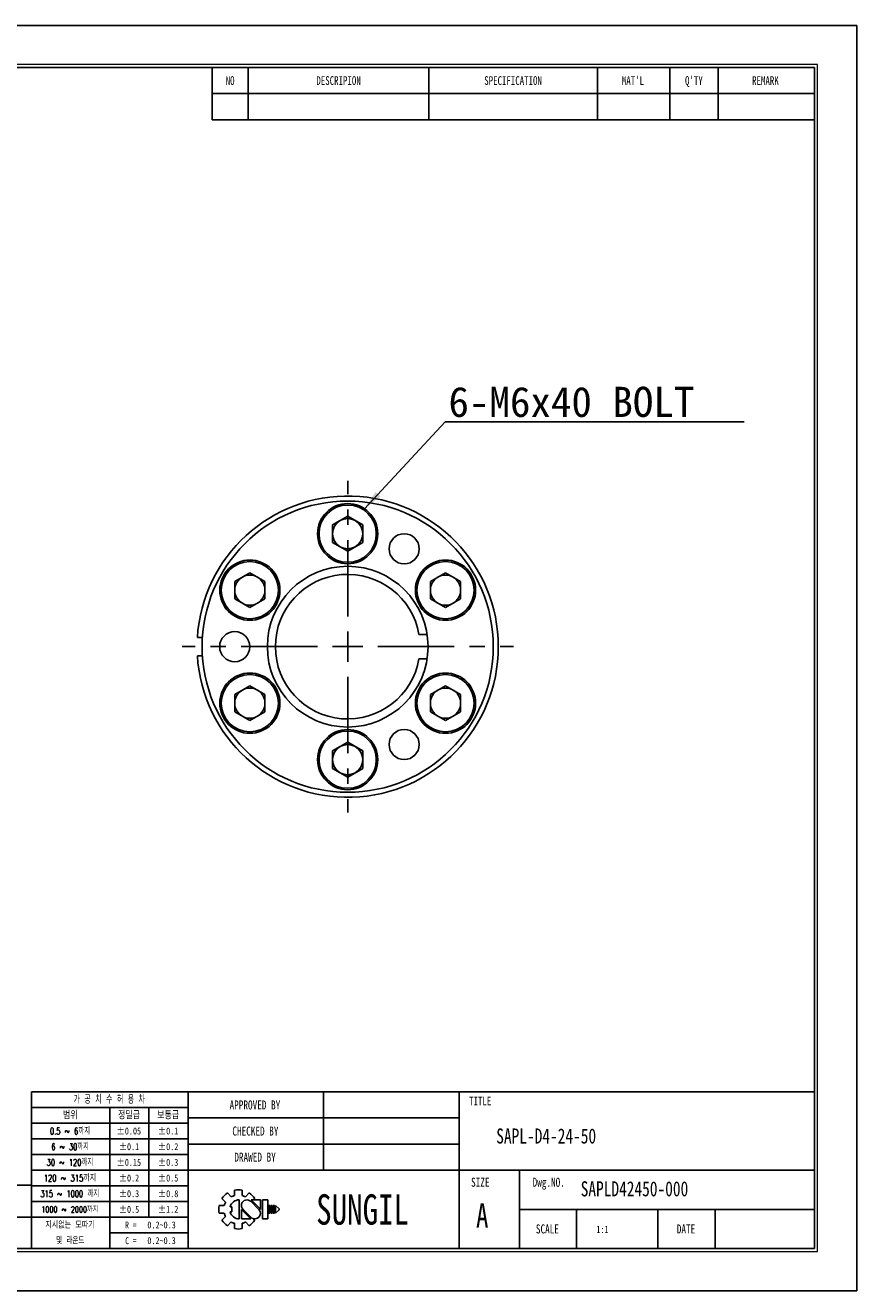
# Model space of a CAD drawing. Header units: millimetres. Extents: x 0 to 297, y 0 to 210.
# Tile 2 of 2: x 159 to 297, y 0 to 210. Entities that reach past the tile are written whole.
import ezdxf
from ezdxf.enums import TextEntityAlignment as Align

# ---------------------------------------------------------------- set-up
doc = ezdxf.new("R2010")
doc.units = ezdxf.units.MM
doc.header["$PDSIZE"] = -1
doc.linetypes.add('CENTERX2', pattern=[20.32, 12.7, -2.54, 2.54, -2.54])
doc.layers.add('문자', color=7, linetype='Continuous')
doc.layers.add('중심선', color=1, linetype='CENTERX2')
doc.layers.add('치수선', color=5, linetype='Continuous', lineweight=15)
doc.styles.add('SLDTEXTSTYLE0', font='TXT', dxfattribs={"width": 0.75})
doc.styles.add('SLDTEXTSTYLE1', font='TXT', dxfattribs={"width": 0.634615, "bigfont": 'bigfont'})
doc.styles.add('SLDTEXTSTYLE2', font='TXT', dxfattribs={"width": 0.75, "bigfont": 'bigfont'})
doc.styles.add('SLDTEXTSTYLE3', font='TXT', dxfattribs={"width": 0.694444, "bigfont": 'bigfont'})
doc.styles.add('SLDTEXTSTYLE4', font='TXT', dxfattribs={"width": 0.6875, "bigfont": 'bigfont'})
doc.styles.add('SLDTEXTSTYLE5', font='TXT', dxfattribs={"width": 0.7, "bigfont": 'bigfont'})
doc.styles.add('SLDTEXTSTYLE6', font='TXT', dxfattribs={"width": 0.692308, "bigfont": 'bigfont'})
doc.styles.add('SLDTEXTSTYLE7', font='TXT', dxfattribs={"width": 0.666667})
doc.dimstyles.new('SLDDIMSTYLE3', dxfattribs={"dimtxt": 0.18, "dimasz": 3.302, "dimexe": 0, "dimexo": 0.0625, "dimgap": 0, "dimtad": 0, "dimtih": 1, "dimtoh": 1, "dimdec": 0, "dimrnd": 1e-09, "dimzin": 0, "dimdsep": 46, "dimtxsty": 'Standard', "dimsah": 1, "dimcen": 0.09, "dimadec": 0, "dimazin": 0, "dimtfac": 3.302, "dimtdec": 0, "dimtofl": 0, "dimtmove": 0, "dimatfit": 3, "dimfxl": 1, "dimfrac": 2, "dimtolj": 1, "dimtzin": 0, "dimarcsym": 0})

# ---------------------------------------------------------------- blocks, each defined once
blk = doc.blocks.new('AAAA')
at = {"color": 250, "true_color": 0x191924}
for p, q in [((-298.87, 124.28), (-595.87, 124.28)), ((-298.87, -85.72), (-298.87, 124.28)), ((-595.87, -85.72), (-298.87, -85.72))]:
    blk.add_line(p, q, dxfattribs=at)
at = {"lineweight": 0}
for p, q in [((-305.37, 117.78), (-585.87, 117.78)), ((-305.37, -79.22), (-305.37, 117.78)), ((-585.87, -79.22), (-305.37, -79.22))]:
    blk.add_line(p, q, dxfattribs=at)
for p, q in [((-305.87, 117.28), (-585.37, 117.28)), ((-405.87, 117.28), (-405.87, 108.62)), ((-399.87, 117.28), (-399.87, 108.62)), ((-369.87, 117.28), (-369.87, 108.62)), ((-341.87, 117.28), (-341.87, 108.62)), ((-329.87, 117.28), (-329.87, 108.62)), ((-321.87, 117.28), (-321.87, 108.62)), ((-305.87, -78.72), (-305.87, 117.28)), ((-405.87, 112.95), (-305.87, 112.95)), ((-405.87, 108.62), (-305.87, 108.62)), ((-305.87, -52.72), (-435.87, -52.72)), ((-435.87, -52.72), (-435.87, -78.72)), ((-409.87, -52.72), (-409.87, -78.72)), ((-387.37, -52.72), (-387.37, -65.72)), ((-364.87, -52.72), (-364.87, -78.72)), ((-409.87, -55.32), (-435.87, -55.32)), ((-422.87, -55.32), (-422.87, -78.72)), ((-416.37, -55.32), (-416.37, -73.52)), ((-409.87, -57.92), (-435.87, -57.92)), ((-364.87, -57.05), (-409.87, -57.05)), ((-409.87, -60.52), (-435.87, -60.52)), ((-364.87, -61.38), (-409.87, -61.38)), ((-409.87, -63.12), (-435.87, -63.12)), ((-409.87, -65.72), (-435.87, -65.72)), ((-305.87, -65.72), (-409.87, -65.72)), ((-354.87, -65.72), (-354.87, -78.72)), ((-435.87, -68.22), (-533.87, -68.22)), ((-409.87, -68.32), (-435.87, -68.32)), ((-402.17, -69.02), (-402.17, -69.9)), ((-400.87, -69.02), (-400.87, -69.9)), ((-409.87, -70.92), (-435.87, -70.92)), ((-404.24, -70.42), (-403.62, -71.04)), ((-403.32, -69.5), (-402.7, -70.12)), ((-401.37, -70.64), (-401.37, -73.79)), ((-400.35, -70.12), (-399.72, -69.5)), ((-398.13, -72.22), (-399.46, -70.88)), ((-397.85, -72.19), (-399.4, -70.64)), ((-399.4, -70.64), (-397.85, -70.64)), ((-399.03, -70.64), (-398.81, -70.42)), ((-397.85, -70.64), (-397.85, -72.22)), ((-397.48, -70.64), (-397.48, -73.79)), ((-397.48, -70.64), (-396.61, -70.64)), ((-396.61, -70.64), (-396.61, -73.79)), ((-404.71, -71.57), (-403.84, -71.57)), ((-404.71, -71.57), (-403.84, -71.57)), ((-404.71, -72.86), (-403.84, -72.86)), ((-404.24, -74.01), (-403.62, -73.39)), ((-402.89, -71.78), (-402.59, -71.78)), ((-402.89, -72.65), (-402.59, -72.65)), ((-402.59, -71.78), (-402.59, -72.65)), ((-401.01, -72.22), (-401.01, -73.79)), ((-401.01, -72.24), (-399.45, -73.79)), ((-400.73, -72.22), (-399.39, -73.55)), ((-396.46, -71.57), (-396.46, -72.86)), ((-396.46, -71.57), (-396.24, -71.57)), ((-396.46, -72.86), (-396.24, -72.86)), ((-396.24, -71.57), (-396.24, -72.86)), ((-396.09, -71.57), (-396.09, -72.86)), ((-396.09, -71.57), (-395.88, -71.57)), ((-396.09, -72.86), (-395.88, -72.86)), ((-395.88, -71.57), (-395.88, -72.86)), ((-395.72, -71.57), (-395.72, -72.86)), ((-395.72, -71.57), (-395.51, -71.57)), ((-395.72, -72.86), (-395.51, -72.86)), ((-395.51, -71.57), (-395.51, -72.86)), ((-395.36, -71.57), (-395.36, -72.86)), ((-395.36, -71.57), (-394.71, -72.11)), ((-394.71, -72.32), (-395.36, -72.86)), ((-394.71, -72.11), (-394.71, -72.22)), ((-394.71, -72.11), (-394.71, -72.32)), ((-394.71, -72.22), (-394.71, -72.32)), ((-305.87, -72.22), (-354.87, -72.22)), ((-345.37, -72.22), (-345.37, -78.72)), ((-331.87, -72.22), (-331.87, -78.72)), ((-322.37, -72.22), (-322.37, -78.72)), ((-448.87, -73.52), (-435.87, -73.52)), ((-409.87, -73.52), (-435.87, -73.52)), ((-403.32, -74.93), (-402.7, -74.31)), ((-402.17, -74.53), (-402.17, -75.41)), ((-401.01, -73.79), (-399.45, -73.79)), ((-400.87, -74.53), (-400.87, -75.41)), ((-400.35, -74.31), (-399.72, -74.93)), ((-399.08, -73.74), (-398.81, -74.01)), ((-397.48, -73.79), (-396.61, -73.79)), ((-409.87, -76.12), (-422.87, -76.12)), ((-585.37, -78.72), (-305.87, -78.72))]:
    blk.add_line(p, q)
for centre, radius, start, end in [((-401.52, -72.22), 3.26, 78.4943, 101.5057), ((-401.52, -72.22), 3.26, 123.4943, 146.5057), ((-401.52, -72.22), 2.4, 150.6872, 164.3128), ((-401.37, -72.22), 1.58, 90, 164.0671), ((-401.52, -72.22), 2.4, 105.6872, 119.3128), ((-400.09, -71.56), 0.919, 43.2202, 225.8282), ((-401.52, -72.22), 2.4, 60.6872, 74.3128), ((-401.52, -72.22), 3.26, 33.4943, 56.5057), ((-401.52, -72.22), 3.26, 168.4943, 191.5057), ((-401.52, -72.22), 2.4, 195.6872, 209.3128), ((-401.37, -72.22), 1.58, 195.9329, 270), ((-398.77, -72.87), 0.919, 223.2202, 45.8282), ((-401.52, -72.22), 3.26, 213.4943, 236.5057), ((-401.52, -72.22), 2.4, 240.6872, 254.3128), ((-401.52, -72.22), 3.26, 258.4943, 281.5057), ((-401.52, -72.22), 2.4, 285.6872, 299.3128), ((-401.52, -72.22), 3.26, 303.4943, 326.5057)]:
    blk.add_arc(centre, radius, start, end)
for p in [(-387.37, -57.05), (-387.37, -61.38)]:
    blk.add_point(p)
at = {"color": 250, "true_color": 0x191924, "width": 0.75}
for tag, height, style, p in [('TITLE', 2.5, 'SLDTEXTSTYLE2', (-358.7, -62.04)), ('도번', 2.5, 'SLDTEXTSTYLE2', (-344.69, -70.81)), ('필렛', 1.15, 'SLDTEXTSTYLE0', (-416.62, -75.73)), ('SCALE', 1.2, 'SLDTEXTSTYLE0', (-342.09, -76.51)), ('DATE', 1.2, 'SLDTEXTSTYLE0', (-318.85, -76.56)), ('모따기', 1.15, 'SLDTEXTSTYLE0', (-416.62, -78.33))]:
    blk.add_attdef(tag, text='', height=height, dxfattribs=dict(at, style=style)).set_placement(p, align=Align.BOTTOM_LEFT)
at = {"layer": '문자', "attachment_point": 2}
for s, insert, char_height, style in [('NO', (-402.88, 115.84), 1.444, 'SLDTEXTSTYLE0'), ('DESCRIPION', (-384.88, 115.84), 1.444, 'SLDTEXTSTYLE0'), ('SPECIFICATION', (-355.91, 115.84), 1.444, 'SLDTEXTSTYLE0'), ("MAT'L", (-336.01, 115.84), 1.444, 'SLDTEXTSTYLE0'), ("Q'TY", (-325.89, 115.84), 1.444, 'SLDTEXTSTYLE0'), ('REMARK', (-314.02, 115.84), 1.444, 'SLDTEXTSTYLE0'), ('가 공 치 수 허 용 차', (-422.94, -53.37), 1.3, 'SLDTEXTSTYLE1'), ('APPROVED BY', (-398.76, -54.14), 1.5, 'SLDTEXTSTYLE0'), ('TITLE', (-361.36, -53.5), 1.444, 'SLDTEXTSTYLE0'), ('범위', (-429.4, -56), 1.25, 'SLDTEXTSTYLE2'), ('정밀급', (-419.66, -56), 1.25, 'SLDTEXTSTYLE2'), ('보통급', (-413.16, -56), 1.25, 'SLDTEXTSTYLE2'), ('0.5 ~ 6까지', (-429.45, -58.67), 1.1, 'SLDTEXTSTYLE3'), ('±0.05', (-419.68, -58.64), 1.15, 'SLDTEXTSTYLE0'), ('±0.1', (-413.16, -58.64), 1.15, 'SLDTEXTSTYLE0'), ('CHECKED BY', (-398.68, -58.47), 1.5, 'SLDTEXTSTYLE0'), ('6 ~ 30까지', (-429.43, -61.27), 1.1, 'SLDTEXTSTYLE4'), ('±0.1', (-419.66, -61.24), 1.15, 'SLDTEXTSTYLE0'), ('±0.2', (-413.16, -61.24), 1.15, 'SLDTEXTSTYLE0'), ('DRAWED BY', (-398.74, -62.8), 1.5, 'SLDTEXTSTYLE0'), ('30 ~ 120까지', (-429.46, -63.87), 1.1, 'SLDTEXTSTYLE5'), ('±0.15', (-419.68, -63.84), 1.15, 'SLDTEXTSTYLE0'), ('±0.3', (-413.16, -63.84), 1.15, 'SLDTEXTSTYLE0'), ('120 ~ 315까지', (-429.47, -66.47), 1.1, 'SLDTEXTSTYLE2'), ('±0.2', (-419.66, -66.44), 1.15, 'SLDTEXTSTYLE0'), ('±0.5', (-413.16, -66.44), 1.15, 'SLDTEXTSTYLE0'), ('SIZE', (-361.35, -66.97), 1.5, 'SLDTEXTSTYLE0'), ('Dwg.NO.', (-349.99, -66.97), 1.5, 'SLDTEXTSTYLE0'), ('315 ~ 1000 까지', (-429.48, -69.07), 1.1, 'SLDTEXTSTYLE6'), ('±0.3', (-419.66, -69.04), 1.15, 'SLDTEXTSTYLE0'), ('±0.8', (-413.16, -69.04), 1.15, 'SLDTEXTSTYLE0'), ('SUNGIL', (-380.89, -69.72), 5.032, 'SLDTEXTSTYLE0'), ('A', (-361.03, -71.23), 4, 'SLDTEXTSTYLE0'), ('1000 ~ 2000까지', (-429.47, -71.73), 0.99, 'SLDTEXTSTYLE2'), ('±0.5', (-419.66, -71.64), 1.15, 'SLDTEXTSTYLE0'), ('±1.2', (-413.16, -71.64), 1.15, 'SLDTEXTSTYLE0'), ('지시없는 모따기', (-429.45, -74.27), 1.1, 'SLDTEXTSTYLE2'), ('R =', (-419.36, -74.24), 1.15, 'SLDTEXTSTYLE7'), ('SCALE', (-350.21, -74.72), 1.5, 'SLDTEXTSTYLE0'), ('DATE', (-327.2, -74.72), 1.5, 'SLDTEXTSTYLE0'), ('및 라운드', (-429.41, -76.87), 1.1, 'SLDTEXTSTYLE5'), ('C =', (-419.36, -76.84), 1.15, 'SLDTEXTSTYLE7')]:
    blk.add_mtext(s, dxfattribs=dict(at, insert=insert, char_height=char_height, style=style))
blk = doc.blocks.new('SW_NOTE_0')
at = {"layer": '문자', "color": 0}
blk.add_line((49.61, 0), (0, 0), dxfattribs=at)
at = {"layer": '문자', "color": 0, "insert": (0.54, 5.79), "char_height": 5, "attachment_point": 1}
blk.add_mtext('{\\C3;6-M6x40 BOLT}', dxfattribs=at)
blk = doc.blocks.new('SW_CENTERMARKSYMBOL_0')
at = {"layer": '중심선', "color": 0}
for p, q in [((0, 5), (0, 27.5)), ((0, 0), (0, 2.5)), ((-5, 0), (-27.5, 0)), ((0, 0), (-2.5, 0)), ((0, 0), (0, -2.5)), ((0, 0), (2.5, 0)), ((5, 0), (27.5, 0)), ((0, -5), (0, -27.5))]:
    blk.add_line(p, q, dxfattribs=at)

msp = doc.modelspace()

# ---------------------------------------------------------------- linework, layer by layer
for p, q in [((210.039, 127.135), (212.539, 128.579)), ((212.539, 128.579), (215.039, 127.135)), ((210.039, 124.249), (210.039, 127.135)), ((215.039, 127.135), (215.039, 124.249)), ((212.539, 122.805), (210.039, 124.249)), ((215.039, 124.249), (212.539, 122.805)), ((193.801, 117.76), (196.301, 119.204)), ((193.801, 114.874), (193.801, 117.76)), ((196.301, 119.204), (198.801, 117.76)), ((198.801, 117.76), (198.801, 114.874)), ((226.277, 117.76), (228.777, 119.204)), ((226.277, 114.874), (226.277, 117.76)), ((228.777, 119.204), (231.277, 117.76)), ((231.277, 117.76), (231.277, 114.874)), ((196.301, 113.43), (193.801, 114.874)), ((198.801, 114.874), (196.301, 113.43)), ((228.777, 113.43), (226.277, 114.874)), ((231.277, 114.874), (228.777, 113.43)), ((187.584, 108.442), (188.423, 108.442)), ((225.725, 108.942), (224.371, 108.942)), ((188.423, 105.442), (187.584, 105.442)), ((224.371, 104.942), (225.725, 104.942)), ((193.801, 99.01), (196.301, 100.454)), ((193.801, 96.124), (193.801, 99.01)), ((196.301, 100.454), (198.801, 99.01)), ((198.801, 99.01), (198.801, 96.124)), ((226.277, 99.01), (228.777, 100.454)), ((226.277, 96.124), (226.277, 99.01)), ((228.777, 100.454), (231.277, 99.01)), ((231.277, 99.01), (231.277, 96.124)), ((196.301, 94.68), (193.801, 96.124)), ((198.801, 96.124), (196.301, 94.68)), ((228.777, 94.68), (226.277, 96.124)), ((231.277, 96.124), (228.777, 94.68)), ((210.039, 89.635), (212.539, 91.079)), ((212.539, 91.079), (215.039, 89.635)), ((210.039, 86.749), (210.039, 89.635)), ((215.039, 89.635), (215.039, 86.749)), ((212.539, 85.305), (210.039, 86.749)), ((215.039, 86.749), (212.539, 85.305))]:
    msp.add_line(p, q)
for centre, radius in [((212.539, 106.942), 24.163), ((212.539, 125.692), 5), ((212.539, 125.692), 4.75), ((221.914, 123.18), 2.5), ((196.301, 116.317), 5), ((196.301, 116.317), 4.75), ((212.539, 106.942), 13.337), ((228.777, 116.317), 5), ((228.777, 116.317), 4.75), ((193.789, 106.942), 2.5), ((196.301, 97.567), 5), ((196.301, 97.567), 4.75), ((228.777, 97.567), 5), ((228.777, 97.567), 4.75), ((212.539, 88.192), 5), ((212.539, 88.192), 4.75), ((221.914, 90.704), 2.5)]:
    msp.add_circle(centre, radius)
for centre, radius, start, end in [((212.539, 106.942), 25, 183.43981, 176.56019), ((212.539, 125.692), 2.5, 60, 120), ((212.539, 125.692), 2.5, 120, 180), ((212.539, 125.692), 2.5, 0, 60), ((212.539, 125.692), 2.5, 180, 240), ((212.539, 125.692), 2.5, 300, 0), ((212.539, 125.692), 2.5, 240, 300), ((196.301, 116.317), 2.5, 120, 180), ((196.301, 116.317), 2.5, 60, 120), ((196.301, 116.317), 2.5, 0, 60), ((212.539, 106.942), 12, 9.59407, 350.40593), ((228.777, 116.317), 2.5, 120, 180), ((228.777, 116.317), 2.5, 60, 120), ((228.777, 116.317), 2.5, 0, 60), ((196.301, 116.317), 2.5, 180, 240), ((196.301, 116.317), 2.5, 300, 0), ((228.777, 116.317), 2.5, 180, 240), ((228.777, 116.317), 2.5, 300, 0), ((196.301, 116.317), 2.5, 240, 300), ((228.777, 116.317), 2.5, 240, 300), ((196.301, 97.567), 2.5, 120, 180), ((196.301, 97.567), 2.5, 60, 120), ((196.301, 97.567), 2.5, 0, 60), ((228.777, 97.567), 2.5, 120, 180), ((228.777, 97.567), 2.5, 60, 120), ((228.777, 97.567), 2.5, 0, 60), ((196.301, 97.567), 2.5, 180, 240), ((196.301, 97.567), 2.5, 300, 0), ((228.777, 97.567), 2.5, 180, 240), ((228.777, 97.567), 2.5, 300, 0), ((196.301, 97.567), 2.5, 240, 300), ((228.777, 97.567), 2.5, 240, 300), ((212.539, 88.192), 2.5, 120, 180), ((212.539, 88.192), 2.5, 60, 120), ((212.539, 88.192), 2.5, 0, 60), ((212.539, 88.192), 2.5, 180, 240), ((212.539, 88.192), 2.5, 300, 0), ((212.539, 88.192), 2.5, 240, 300)]:
    msp.add_arc(centre, radius, start, end)

# ---------------------------------------------------------------- block references
at = {"color": 7, "linetype": 'Continuous'}
ref = msp.add_blockref('AAAA', (595.902, 85.776), dxfattribs=at)
ref.add_attrib('모따기', '0.2~0.3', dxfattribs={"layer": '문자', "height": 1.15, "style": 'SLDTEXTSTYLE0', "width": 0.75}).set_placement((179.283, 7.449), align=Align.BOTTOM_LEFT)
ref.add_attrib('필렛', '0.2~0.3', dxfattribs={"layer": '문자', "height": 1.15, "style": 'SLDTEXTSTYLE0', "width": 0.75}).set_placement((179.283, 10.049), align=Align.BOTTOM_LEFT)
ref.add_attrib('TITLE', 'SAPL-D4-24-50', dxfattribs={"layer": '문자', "height": 2.5, "style": 'SLDTEXTSTYLE0', "width": 0.75}).set_placement((237.199, 23.734), align=Align.BOTTOM_LEFT)
ref.add_attrib('도번', 'SAPLD42450-000', dxfattribs={"layer": '문자', "height": 2.5, "style": 'SLDTEXTSTYLE0', "width": 0.75}).set_placement((251.214, 14.971), align=Align.BOTTOM_LEFT)
ref.add_attrib('SCALE', '1:1', dxfattribs={"layer": '문자', "height": 1.2, "style": 'SLDTEXTSTYLE0', "width": 0.75}).set_placement((253.814, 9.262), align=Align.BOTTOM_LEFT)
at = {"layer": '중심선'}
msp.add_blockref('SW_CENTERMARKSYMBOL_0', (212.539, 106.942), dxfattribs=at)
at = {"layer": '치수선'}
msp.add_blockref('SW_NOTE_0', (228.728, 144.276), dxfattribs=at)

# ---------------------------------------------------------------- leaders
msp.add_leader([(215.335, 129.837), (228.728, 144.276)], dimstyle='SLDDIMSTYLE3', dxfattribs=at)

doc.saveas('drawing.dxf')
